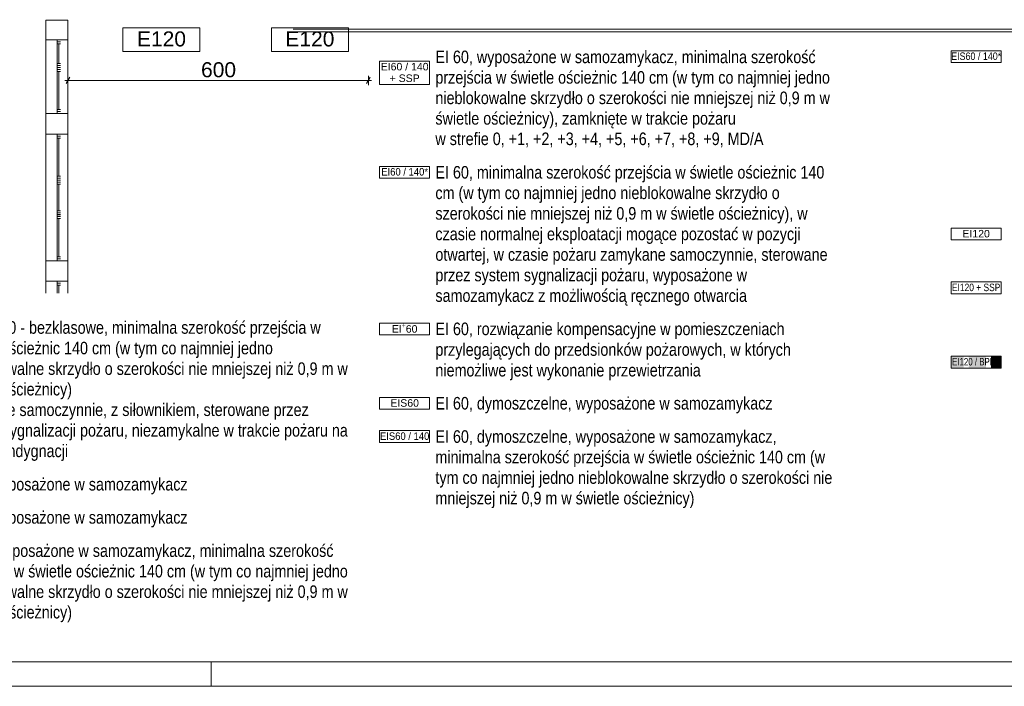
# Paper-space layout 'AP-02 STREFY POŻAROWE I EWAKUACJA - PIĘTRO 0' of a CAD drawing. Header units: millimetres. Extents: x 0 to 594, y -4 to 450.
# Tile 4 of 14: x 196 to 392, y 0 to 133. Entities that reach past the tile are written whole.
import ezdxf
from ezdxf.xclip import XClip

# ---------------------------------------------------------------- set-up
doc = ezdxf.new("R2010")
doc.units = ezdxf.units.MM
doc.header["$MEASUREMENT"] = 0
doc.header["$XCLIPFRAME"] = 0
for name, color, linetype, lineweight in [('A_Arkusz_Nr_pióra__1', 7, 'Continuous', 20), ('A_niewidoczne_Nr_pióra__1', 7, 'Continuous', 20), ('A_podkład_Nr_pióra__2', 8, 'Continuous', 13), ('A_ppoż proj_Nr_pióra__1', 7, 'Continuous', 20), ('A_ppoż proj_Nr_pióra__3', 30, 'Continuous', 13), ('A_wymiary_Nr_pióra__3', 30, 'Continuous', 13)]:
    doc.layers.add(name, color=color, linetype=linetype, lineweight=lineweight)
doc.layers.add('A_Arkusz_Nr_pióra__237', color=7, linetype='Continuous', lineweight=5, true_color=0x343434)
doc.layers.add('A_podrys', color=7, linetype='Continuous')
doc.styles.add('STYL_AUTOMATYCZNY_1', font='arial.ttf')
doc.styles.add('STYL_AUTOMATYCZNY_2', font='ARIALN.TTF')
doc.styles.add('STYL_AUTOMATYCZNY_4', font='arial.ttf')
doc.styles.add('STYL_AUTOMATYCZNY_6', font='arial.ttf', dxfattribs={"width": 0.9})
doc.styles.add('STYL_AUTOMATYCZNY_7', font='arial.ttf', dxfattribs={"width": 0.75})
doc.styles.add('STYL_AUTOMATYCZNY_8', font='arial.ttf', dxfattribs={"width": 0.85})
doc.styles.add('STYL_AUTOMATYCZNY_9', font='arial.ttf', dxfattribs={"width": 0.8})

# ---------------------------------------------------------------- blocks, each defined once
blk = doc.blocks.new('Rysunek_1_1', base_point=(-1571.08, -182.96))
at = {"layer": 'A_podkład_Nr_pióra__2', "color": 8, "linetype": 'Continuous', "lineweight": 13}
for p, q in [((205.42, 133.07), (201.02, 133.07)), ((201.02, 133.07), (201.02, 78.57)), ((205.42, 78.57), (205.42, 133.07)), ((250.42, 131.27), (426.27, 131.27)), ((250.42, 130.77), (425.77, 130.77)), ((205.42, 129.12), (201.02, 129.12)), ((203.24, 129.12), (203.24, 114.42)), ((203.92, 128.72), (203.24, 128.72)), ((203.24, 128.32), (203.92, 128.32)), ((203.58, 128.32), (203.58, 124.42)), ((203.24, 124.42), (203.92, 124.42)), ((203.92, 124.02), (203.24, 124.02)), ((203.92, 123.62), (203.24, 123.62)), ((203.92, 123.22), (203.24, 123.22)), ((203.24, 122.82), (203.92, 122.82)), ((203.58, 122.82), (203.58, 115.22)), ((201.02, 114.42), (205.42, 114.42)), ((203.24, 115.22), (203.92, 115.22)), ((203.92, 114.82), (203.24, 114.82)), ((201.02, 110.31), (205.42, 110.31)), ((203.24, 85.02), (203.24, 110.31)), ((203.92, 109.91), (203.24, 109.91)), ((203.24, 109.51), (203.92, 109.51)), ((203.58, 101.91), (203.58, 109.51)), ((203.24, 101.91), (203.92, 101.91)), ((203.92, 101.51), (203.24, 101.51)), ((203.24, 101.11), (203.92, 101.11)), ((203.92, 100.71), (203.24, 100.71)), ((203.24, 100.31), (203.92, 100.31)), ((203.58, 95.01), (203.58, 100.31)), ((203.24, 95.01), (203.92, 95.01)), ((203.92, 94.61), (203.24, 94.61)), ((203.24, 94.22), (203.92, 94.22)), ((203.92, 94.21), (203.24, 94.21)), ((203.92, 93.82), (203.24, 93.82)), ((203.24, 93.42), (203.92, 93.42)), ((203.58, 85.82), (203.58, 93.42)), ((201.02, 85.02), (205.42, 85.02)), ((203.24, 85.82), (203.92, 85.82)), ((203.92, 85.42), (203.24, 85.42)), ((201.02, 80.91), (205.42, 80.91)), ((203.24, 78.57), (203.24, 80.91)), ((203.92, 80.51), (203.24, 80.51)), ((203.24, 80.11), (203.92, 80.11)), ((203.58, 78.57), (203.58, 80.11))]:
    blk.add_line(p, q, dxfattribs=at)
at = {"layer": 'A_ppoż proj_Nr_pióra__1', "color": 7, "linetype": 'Continuous', "lineweight": 20}
for p, q in [((231.78, 131.52), (216.4, 131.52)), ((216.4, 131.52), (216.4, 126.81)), ((231.78, 126.81), (231.78, 131.52)), ((261.42, 131.52), (246.04, 131.52)), ((246.04, 131.52), (246.04, 126.81)), ((261.42, 126.81), (261.42, 131.52)), ((216.4, 126.81), (231.78, 126.81)), ((246.04, 126.81), (261.42, 126.81))]:
    blk.add_line(p, q, dxfattribs=at)
at = {"layer": 'A_wymiary_Nr_pióra__3', "color": 30, "linetype": 'Continuous', "lineweight": 13}
for p, q in [((205.42, 120.1), (205.42, 121.97)), ((265.42, 120.1), (265.42, 121.97)), ((204.81, 121.03), (205.42, 121.03)), ((205.78, 121.66), (205.06, 120.41)), ((205.42, 121.03), (265.42, 121.03)), ((265.06, 120.41), (265.78, 121.66)), ((265.42, 121.03), (266.03, 121.03))]:
    blk.add_line(p, q, dxfattribs=at)
at = {"layer": 'A_ppoż proj_Nr_pióra__1', "color": 7, "linetype": 'Continuous', "lineweight": 20, "char_height": 3, "attachment_point": 5, "style": 'STYL_AUTOMATYCZNY_1'}
for insert in [(224.09, 129.31), (253.73, 129.31)]:
    blk.add_mtext('\\A1;{\\pqc;\\fArial|b0|i0|c238|p0;\\W1.000000;E120}', dxfattribs=dict(at, insert=insert))
at = {"layer": 'A_wymiary_Nr_pióra__3', "color": 30, "linetype": 'Continuous', "lineweight": 13, "insert": (231.99, 121.63), "char_height": 3, "width": 6.8645, "attachment_point": 7, "style": 'STYL_AUTOMATYCZNY_4'}
blk.add_mtext('\\A1;{\\pql;\\fArial|b0|i0|c238|p0;\\W1.000000;600}', dxfattribs=at)

psp = doc.layouts.new('AP-02 STREFY POŻAROWE I EWAKUACJA - PIĘTRO 0')

# ---------------------------------------------------------------- hatches: boundary and pattern name
at = {"layer": 'A_ppoż proj_Nr_pióra__3', "linetype": 'Continuous', "lineweight": 0, "true_color": 0x3f2000}
for points in [[(381.79, 63.57), (384.27, 63.57), (384.27, 65.93), (381.79, 65.93)], [(385.27, 63.57), (388.77, 63.57), (388.77, 65.93), (385.27, 65.93)], [(389.77, 63.57), (391.77, 63.57), (391.77, 65.93), (389.77, 65.93)]]:
    psp.add_hatch(color=38, dxfattribs=at).paths.add_polyline_path(points)

# ---------------------------------------------------------------- linework, layer by layer
at = {"layer": 'A_Arkusz_Nr_pióra__1', "color": 7, "linetype": 'Continuous', "lineweight": 20}
psp.add_line((589.1, 4.9), (29.9, 4.9), dxfattribs=at)
at = {"layer": 'A_Arkusz_Nr_pióra__1', "color": 7, "linetype": 'Continuous', "lineweight": 20, "flags": 128}
psp.add_lwpolyline([(0, 450), (594, 450), (594, 0), (0, 0)], close=True, dxfattribs=at)
at = {"layer": 'A_Arkusz_Nr_pióra__237', "color": 250, "linetype": 'Continuous', "lineweight": 5, "true_color": 0x343434}
psp.add_line((234, 0), (234, 4.9), dxfattribs=at)
at = {"layer": 'A_ppoż proj_Nr_pióra__1', "color": 7, "linetype": 'Continuous', "lineweight": 20, "flags": 128}
for points in [[(381.79, 126.96), (391.77, 126.96), (391.77, 124.6), (381.79, 124.6)], [(267.66, 124.9), (277.64, 124.9), (277.64, 120.19), (267.66, 120.19)], [(267.66, 103.87), (277.64, 103.87), (277.64, 101.52), (267.66, 101.52)], [(381.79, 91.52), (391.77, 91.52), (391.77, 89.16), (381.79, 89.16)], [(381.79, 80.78), (391.77, 80.78), (391.77, 78.43), (381.79, 78.43)], [(267.66, 72.55), (277.64, 72.55), (277.64, 70.19), (267.66, 70.19)], [(381.79, 65.93), (391.77, 65.93), (391.77, 63.57), (381.79, 63.57)], [(267.66, 57.7), (277.64, 57.7), (277.64, 55.34), (267.66, 55.34)], [(267.66, 51.08), (277.64, 51.08), (277.64, 48.72), (267.66, 48.72)]]:
    psp.add_lwpolyline(points, close=True, dxfattribs=at)

# ---------------------------------------------------------------- block references
at = {"layer": 'A_podrys', "color": 37, "linetype": 'Continuous', "lineweight": 5, "true_color": 0x656532}
ref = psp.add_blockref('Rysunek_1_1', (-1571.08, -182.96), dxfattribs=at)
XClip(ref).set_block_clipping_path([(131.2488007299, 409.9962306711), (29.9000406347, 413.437089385), (29.9000406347, 78.5663350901), (564.7127697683, 78.5663350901), (564.7127697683, 445.0999966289), (137.9858887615, 445.0999966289)])

# ---------------------------------------------------------------- texts
at = {"layer": 'A_niewidoczne_Nr_pióra__1', "color": 7, "linetype": 'Continuous', "lineweight": 20, "char_height": 2.5, "width": 79.714, "attachment_point": 4, "style": 'STYL_AUTOMATYCZNY_2'}
for s, insert, line_spacing_factor in [('\\A1;{\\pql;\\fArial Narrow|b0|i0|c238|p0;\\W1.000000;EI 60, wyposażone w samozamykacz, minimalna szerokość przejścia w świetle ościeżnic 140 cm (w tym co najmniej jedno nieblokowalne skrzydło o szerokości nie mniejszej niż 0,9 m w świetle ościeżnicy), zamknięte w trakcie pożaru \\P\\pql;\\fArial Narrow|b0|i0|c238|p0;\\W1.000000;w strefie 0, +1, +2, +3, +4, +5, +6, +7, +8, +9, MD/A}', (278.79, 117.32), 0.98157), ('\\A1;{\\pql;\\fArial Narrow|b0|i0|c238|p0;\\W1.000000;EI 60, minimalna szerokość przejścia w świetle ościeżnic 140 cm (w tym co najmniej jedno nieblokowalne skrzydło o szerokości nie mniejszej niż 0,9 m w świetle ościeżnicy), w czasie normalnej eksploatacji mogące pozostać w pozycji otwartej, w czasie pożaru zamykane samoczynnie, sterowane przez system sygnalizacji pożaru, wyposażone w samozamykacz z możliwością ręcznego otwarcia}', (278.79, 89.99), 0.985068), ('\\A1;{\\pql;\\fArial Narrow|b0|i0|c238|p0;\\W1.000000;BK2 / 140 - bezklasowe, minimalna szerokość przejścia w świetle ościeżnic 140 cm (w tym co najmniej jedno nieblokowalne skrzydło o szerokości nie mniejszej niż 0,9 m w świetle ościeżnicy)\\P\\pql;\\fArial Narrow|b0|i0|c238|p0;\\W1.000000;otwierane samoczynnie, z siłownikiem, sterowane przez system sygnalizacji pożaru, niezamykalne w trakcie pożaru na danej kondygnacji}', (182.51, 58.98), 0.985728), ('\\A1;{\\pql;\\fArial Narrow|b0|i0|c238|p0;\\W1.000000;EI 60, rozwiązanie kompensacyjne w pomieszczeniach przylegających do przedsionków pożarowych, w których niemożliwe jest wykonanie przewietrzania}', (278.79, 66.9), 0.990764), ('\\A1;{\\pql;\\fArial Narrow|b0|i0|c238|p0;\\W1.000000;EI 60, dymoszczelne, wyposażone w samozamykacz, minimalna szerokość przejścia w świetle ościeżnic 140 cm (w tym co najmniej jedno nieblokowalne skrzydło o szerokości nie mniejszej niż 0,9 m w świetle ościeżnicy)}', (278.79, 43.37), 0.983216), ('\\A1;{\\pql;\\fArial Narrow|b0|i0|c238|p0;\\W1.000000;EI 60, wyposażone w samozamykacz, minimalna szerokość przejścia w świetle ościeżnic 140 cm (w tym co najmniej jedno nieblokowalne skrzydło o szerokości nie mniejszej niż 0,9 m w świetle ościeżnicy)}', (182.51, 20.58), 0.983094)]:
    psp.add_mtext(s, dxfattribs=dict(at, insert=insert, line_spacing_factor=line_spacing_factor))
at = {"layer": 'A_niewidoczne_Nr_pióra__1', "color": 7, "linetype": 'Continuous', "lineweight": 20, "char_height": 2.5, "attachment_point": 4, "style": 'STYL_AUTOMATYCZNY_2'}
for s, insert in [('\\A1;{\\pql;\\fArial Narrow|b0|i0|c238|p0;\\W1.000000;EI 60, dymoszczelne, wyposażone w samozamykacz}', (278.79, 56.17)), ('\\A1;{\\pql;\\fArial Narrow|b0|i0|c238|p0;\\W1.000000;EI 30 wyposażone w samozamykacz}', (182.51, 39.99)), ('\\A1;{\\pql;\\fArial Narrow|b0|i0|c238|p0;\\W1.000000;EI 60 wyposażone w samozamykacz}', (182.51, 33.37))]:
    psp.add_mtext(s, dxfattribs=dict(at, insert=insert))
at = {"layer": 'A_ppoż proj_Nr_pióra__1', "color": 7, "linetype": 'Continuous', "lineweight": 20, "char_height": 1.5, "attachment_point": 5}
for s, insert, style in [('\\A1;{\\pqc;\\fArial|b0|i0|c238|p0;\\W0.850000;EIS60 / 140*}', (386.78, 125.86), 'STYL_AUTOMATYCZNY_8'), ('\\A1;{\\pqc;\\fArial|b0|i0|c238|p0;\\W0.900000;EI60 / 140*}', (272.65, 102.77), 'STYL_AUTOMATYCZNY_6'), ('\\A1;{\\pqc;\\fArial|b0|i0|c238|p0;\\W1.000000;EI120}', (386.78, 90.41), 'STYL_AUTOMATYCZNY_1'), ('\\A1;{\\pqc;\\fArial|b0|i0|c238|p0;\\W0.800000;EI120 + SSP}', (386.78, 79.68), 'STYL_AUTOMATYCZNY_9'), ('\\A1;{\\pqc;\\fArial|b0|i0|c238|p0;\\W1.000000;EI\\fArial|b0|i0|c238|p0;\\W1.000000;\\A1{\\H.66x;\\S+^  ;}\\fArial|b0|i0|c238|p0;\\W1.000000;60}', (272.65, 71.4), 'STYL_AUTOMATYCZNY_1'), ('\\A1;{\\pqc;\\fArial|b0|i0|c238|p0;\\W0.750000;EI120 / BPPS}', (386.78, 64.83), 'STYL_AUTOMATYCZNY_7'), ('\\A1;{\\pqc;\\fArial|b0|i0|c238|p0;\\W1.000000;EIS60}', (272.65, 56.59), 'STYL_AUTOMATYCZNY_1'), ('\\A1;{\\pqc;\\fArial|b0|i0|c238|p0;\\W0.900000;EIS60 / 140}', (272.65, 49.97), 'STYL_AUTOMATYCZNY_6')]:
    psp.add_mtext(s, dxfattribs=dict(at, insert=insert, style=style))
at = {"layer": 'A_ppoż proj_Nr_pióra__1', "color": 7, "linetype": 'Continuous', "lineweight": 20, "insert": (272.65, 122.62), "char_height": 1.5, "width": 9.9819, "attachment_point": 5, "line_spacing_factor": 0.92441, "style": 'STYL_AUTOMATYCZNY_1'}
psp.add_mtext('\\A1;{\\pqc;\\fArial|b0|i0|c238|p0;\\W1.000000;EI60 / 140 + SSP}', dxfattribs=at)

doc.saveas('drawing.dxf')
